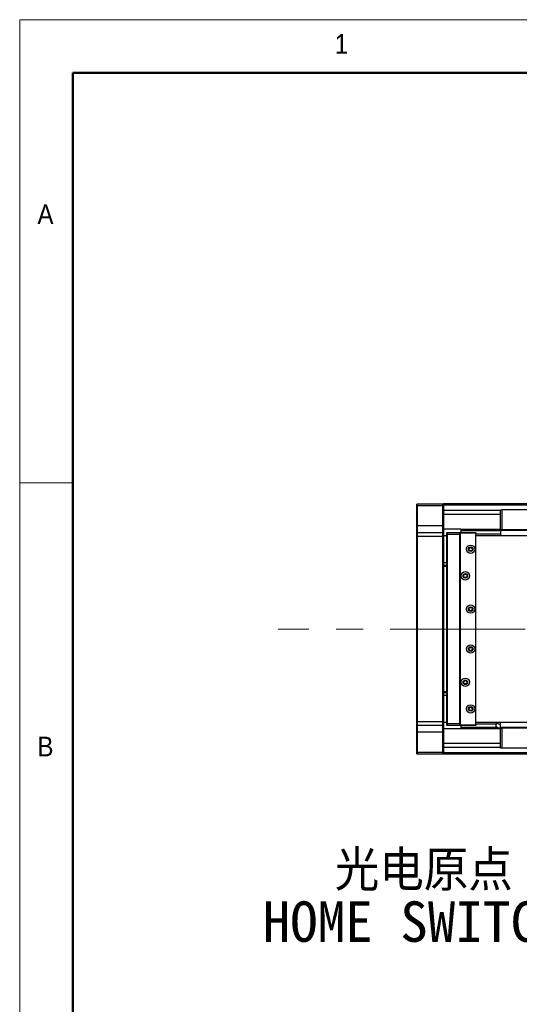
# Model space of a CAD drawing. Header units: millimetres. Extents: x 40 to 3331, y 40 to 2336.
# Tile 3 of 12: x 40 to 415, y 1596 to 2336. Entities that reach past the tile are written whole.
import ezdxf

# ---------------------------------------------------------------- set-up
doc = ezdxf.new("R2010")
doc.units = ezdxf.units.MM
doc.header["$LTSCALE"] = 8
doc.linetypes.add('CENTERX2', pattern=[20.32, 12.7, -2.54, 2.54, -2.54])
doc.layers.add('DIMNS', color=7, linetype='Continuous')
doc.styles.add('SLDTEXTSTYLE0', font='Gothic.ttf', dxfattribs={"width": 0.913})
doc.styles.add('SLDTEXTSTYLE10', font='txt')
doc.styles.add('SLDTEXTSTYLE9', font='txt', dxfattribs={"bigfont": 'bigfont'})

# ---------------------------------------------------------------- blocks, each defined once
blk = doc.blocks.new('SW_NOTE_8')
at = {"layer": 'DIMNS', "color": 0, "char_height": 30.4, "attachment_point": 1}
for s, insert, style in [('  光电原点', (-197.67, 56.29), 'SLDTEXTSTYLE9'), ('HOME SWITCH', (-197.67, 17.89), 'SLDTEXTSTYLE10')]:
    blk.add_mtext(s, dxfattribs=dict(at, insert=insert, style=style))

msp = doc.modelspace()

# ---------------------------------------------------------------- linework, layer by layer
at = {"color": 7, "linetype": 'Continuous', "lineweight": 18}
for p, q in [((3320, 2336), (40, 2336)), ((40, 2336), (40, 40)), ((80, 2296), (3280, 2296)), ((80, 2296), (80, 80)), ((80, 1988), (40, 1988))]:
    msp.add_line(p, q, dxfattribs=at)
at = {"color": 7, "linetype": 'Continuous', "lineweight": 50}
for p, q in [((3280, 2296), (80, 2296)), ((80, 2296), (80, 80))]:
    msp.add_line(p, q, dxfattribs=at)
at = {"color": 7, "linetype": 'Continuous', "lineweight": 25}
for p, q in [((338.3486838, 1971.726603), (338.648674, 1972.0266006)), ((338.3486838, 1970.5266051), (338.3486838, 1971.726603)), ((338.3486838, 1970.5266051), (338.648674, 1970.5266051)), ((338.3486838, 1955.5266045), (338.3486838, 1970.5266051)), ((338.648674, 1972.0266006), (338.648674, 1970.5266051)), ((338.648674, 1972.0266006), (358.0486745, 1972.0266006)), ((358.0486745, 1970.5266051), (338.648674, 1970.5266051)), ((338.648674, 1970.5266051), (338.648674, 1955.5266045)), ((358.0486745, 1970.5266051), (358.0486745, 1972.0266006)), ((358.0486745, 1972.0266006), (358.3486647, 1971.726603)), ((358.0486745, 1955.5266045), (358.0486745, 1970.5266051)), ((358.0486745, 1970.5266051), (358.3486647, 1970.5266051)), ((436.8486971, 1972.0266006), (358.3486647, 1972.0266006)), ((358.3486647, 1972.0266006), (358.3486647, 1971.726603)), ((358.3486647, 1971.726603), (358.3486647, 1970.5266051)), ((358.3486647, 1971.5266071), (436.8486971, 1971.5266071)), ((358.3486647, 1970.5266051), (358.3486647, 1955.5266045)), ((401.3487072, 1967.0266054), (358.3486647, 1967.0266054)), ((401.3487072, 1952.5266058), (401.3487072, 1967.5266064)), ((401.3487072, 1967.5266064), (402.3486943, 1967.5266064)), ((402.3486943, 1967.5266064), (402.3486943, 1952.5266058)), ((650.3486902, 1967.5266064), (402.3486943, 1967.5266064)), ((338.3486838, 1955.5266045), (338.648674, 1955.5266045)), ((338.3486838, 1950.2266042), (338.3486838, 1955.5266045)), ((338.648674, 1955.5266045), (338.648674, 1950.5266018)), ((358.0486745, 1955.5266045), (338.648674, 1955.5266045)), ((358.0486745, 1950.5266018), (358.0486745, 1955.5266045)), ((358.0486745, 1955.5266045), (358.3486647, 1955.5266045)), ((358.3486647, 1955.5266045), (358.3486647, 1950.2266042)), ((338.648674, 1950.5266018), (338.3486838, 1950.2266042)), ((338.3486838, 1947.5266032), (338.3486838, 1950.2266042)), ((338.648674, 1947.5266032), (338.3486838, 1947.5266032)), ((338.3486838, 1808.5266046), (338.3486838, 1947.5266032)), ((338.648674, 1950.5266018), (338.648674, 1947.5266032)), ((338.648674, 1950.5266018), (358.0486745, 1950.5266018)), ((358.0486745, 1947.5266032), (338.648674, 1947.5266032)), ((338.648674, 1947.5266032), (338.648674, 1808.5266046)), ((358.0486745, 1947.5266032), (358.0486745, 1950.5266018)), ((358.0486745, 1950.5266018), (358.3486647, 1950.2266042)), ((358.0486745, 1947.5266032), (358.3486647, 1947.5266032)), ((358.0486745, 1808.5266046), (358.0486745, 1947.5266032)), ((371.3486762, 1953.0266068), (358.3486647, 1953.0266068)), ((358.3486647, 1950.2266042), (358.3486647, 1947.5266032)), ((360.8486623, 1948.0266042), (358.3486647, 1948.0266042)), ((358.3486647, 1947.5266032), (358.3486647, 1808.5266046)), ((360.8486623, 1950.2266042), (361.1487121, 1950.5266018)), ((360.8486623, 1949.0266062), (360.8486623, 1950.2266042)), ((360.8486623, 1949.0266062), (361.1487121, 1949.0266062)), ((360.8486623, 1807.0266015), (360.8486623, 1949.0266062)), ((361.1487121, 1950.5266018), (361.1487121, 1949.0266062)), ((361.1487121, 1950.5266018), (370.348689, 1950.5266018)), ((370.348689, 1949.0266062), (361.1487121, 1949.0266062)), ((361.1487121, 1949.0266062), (361.1487121, 1807.0266015)), ((370.348689, 1950.5266018), (370.348689, 1949.0266062)), ((370.348689, 1950.5266018), (382.5486869, 1950.5266018)), ((382.5486869, 1950.2266042), (370.348689, 1950.2266042)), ((370.348689, 1949.0266062), (370.348689, 1807.0266015)), ((371.3486762, 1950.0266008), (370.8487124, 1949.5266072)), ((370.8487124, 1949.5266072), (370.8487124, 1806.5266005)), ((371.3486762, 1953.0266068), (401.3487072, 1953.0266068)), ((371.3486762, 1953.0266068), (371.3486762, 1952.596604)), ((371.3486762, 1952.596604), (371.3486762, 1952.0225145)), ((401.3487072, 1952.596604), (371.3486762, 1952.596604)), ((371.3486762, 1952.0225145), (401.3487072, 1952.0225145)), ((371.3486762, 1952.0225145), (371.3486762, 1950.5266018)), ((382.3486538, 1950.0266008), (371.3486762, 1950.0266008)), ((382.8486771, 1949.5266072), (382.3486538, 1950.0266008)), ((382.5486869, 1950.5266018), (382.5486869, 1950.2266042)), ((382.8486771, 1950.2266042), (382.5486869, 1950.5266018)), ((382.5486869, 1949.8266048), (382.5486869, 1950.2266042)), ((382.8486771, 1950.2266042), (382.5486869, 1950.2266042)), ((382.8486771, 1950.2266042), (382.8486771, 1949.5266072)), ((382.8486771, 1806.5266005), (382.8486771, 1949.5266072)), ((401.3487072, 1949.2446921), (382.8486771, 1949.2446921)), ((2469.8486299, 1948.0266042), (382.8486771, 1948.0266042)), ((402.3486943, 1952.5266058), (401.3487072, 1952.5266058)), ((401.3487072, 1952.5266058), (401.3487072, 1952.0266048)), ((513.9486761, 1952.0266048), (401.3487072, 1952.0266048)), ((401.3487072, 1952.0266048), (401.3487072, 1948.0266042)), ((514.8288281, 1952.5266058), (402.3486943, 1952.5266058)), ((358.3486647, 1928.0266046), (360.8486623, 1928.0266046)), ((358.3486647, 1926.0266043), (360.8486623, 1926.0266043)), ((360.8486623, 1925.0266023), (358.3486647, 1925.0266023)), ((358.3486647, 1831.0266055), (360.8486623, 1831.0266055)), ((360.8486623, 1830.0266035), (358.3486647, 1830.0266035)), ((360.8486623, 1828.0266031), (358.3486647, 1828.0266031)), ((338.648674, 1808.5266046), (338.3486838, 1808.5266046)), ((338.3486838, 1805.8266036), (338.3486838, 1808.5266046)), ((338.648674, 1805.526606), (338.3486838, 1805.8266036)), ((338.3486838, 1800.5266033), (338.3486838, 1805.8266036)), ((338.648674, 1808.5266046), (358.0486745, 1808.5266046)), ((338.648674, 1808.5266046), (338.648674, 1805.526606)), ((358.0486745, 1808.5266046), (358.3486647, 1808.5266046)), ((358.0486745, 1805.526606), (358.0486745, 1808.5266046)), ((358.0486745, 1805.526606), (358.3486647, 1805.8266036)), ((358.3486647, 1808.5266046), (358.3486647, 1805.8266036)), ((358.3486647, 1808.0266036), (360.8486623, 1808.0266036)), ((358.3486647, 1805.8266036), (358.3486647, 1800.5266033)), ((360.8486623, 1807.0266015), (361.1487121, 1807.0266015)), ((360.8486623, 1805.8266036), (360.8486623, 1807.0266015)), ((360.8486623, 1805.8266036), (361.1487121, 1805.526606)), ((361.1487121, 1807.0266015), (370.348689, 1807.0266015)), ((361.1487121, 1807.0266015), (361.1487121, 1805.526606)), ((370.348689, 1807.0266015), (370.348689, 1805.526606)), ((370.348689, 1805.8266036), (382.5486869, 1805.8266036)), ((370.8487124, 1806.5266005), (371.3486762, 1806.026607)), ((371.3486762, 1806.026607), (382.3486538, 1806.026607)), ((382.3486538, 1806.026607), (382.8486771, 1806.5266005)), ((382.5486869, 1805.8266036), (382.5486869, 1806.2266029)), ((382.5486869, 1805.8266036), (382.8486771, 1805.8266036)), ((382.5486869, 1805.8266036), (382.5486869, 1805.526606)), ((382.5486869, 1805.526606), (382.8486771, 1805.8266036)), ((382.8486771, 1808.0266036), (2469.8486299, 1808.0266036)), ((382.8486771, 1806.8085156), (397.8943796, 1806.8085156)), ((382.8486771, 1806.5266005), (382.8486771, 1805.8266036)), ((397.9464144, 1807.5525827), (397.7486462, 1804.7244317)), ((401.3487072, 1804.0266029), (401.3487072, 1808.0266036)), ((338.648674, 1800.5266033), (338.3486838, 1800.5266033)), ((338.3486838, 1785.5266027), (338.3486838, 1800.5266033)), ((358.0486745, 1805.526606), (338.648674, 1805.526606)), ((338.648674, 1805.526606), (338.648674, 1800.5266033)), ((358.0486745, 1800.5266033), (338.648674, 1800.5266033)), ((338.648674, 1800.5266033), (338.648674, 1785.5266027)), ((358.0486745, 1800.5266033), (358.0486745, 1805.526606)), ((358.3486647, 1800.5266033), (358.0486745, 1800.5266033)), ((358.0486745, 1785.5266027), (358.0486745, 1800.5266033)), ((371.3486762, 1803.0266009), (358.3486647, 1803.0266009)), ((358.3486647, 1800.5266033), (358.3486647, 1785.5266027)), ((370.348689, 1805.526606), (361.1487121, 1805.526606)), ((382.5486869, 1805.526606), (370.348689, 1805.526606)), ((371.3486762, 1805.526606), (371.3486762, 1804.0306933)), ((399.0980954, 1804.0306933), (371.3486762, 1804.0306933)), ((371.3486762, 1804.0306933), (371.3486762, 1803.4566037)), ((399.8638363, 1803.4566037), (371.3486762, 1803.4566037)), ((371.3486762, 1803.4566037), (371.3486762, 1803.0266009)), ((401.3487072, 1803.0266009), (371.3486762, 1803.0266009)), ((651.3486774, 1804.0266029), (401.3487072, 1804.0266029)), ((401.3487072, 1804.0266029), (401.3487072, 1803.5266019)), ((401.3487072, 1788.5266013), (401.3487072, 1803.5266019)), ((401.3487072, 1803.5266019), (402.3486943, 1803.5266019)), ((402.3486943, 1803.5266019), (402.3486943, 1788.5266013)), ((650.3486902, 1803.5266019), (402.3486943, 1803.5266019)), ((338.648674, 1785.5266027), (338.3486838, 1785.5266027)), ((338.3486838, 1784.3266047), (338.3486838, 1785.5266027)), ((338.648674, 1784.0266071), (338.3486838, 1784.3266047)), ((338.648674, 1785.5266027), (358.0486745, 1785.5266027)), ((338.648674, 1785.5266027), (338.648674, 1784.0266071)), ((358.0486745, 1784.0266071), (338.648674, 1784.0266071)), ((358.3486647, 1785.5266027), (358.0486745, 1785.5266027)), ((358.0486745, 1784.0266071), (358.0486745, 1785.5266027)), ((358.3486647, 1784.3266047), (358.0486745, 1784.0266071)), ((401.3487072, 1789.0266023), (358.3486647, 1789.0266023)), ((358.3486647, 1785.5266027), (358.3486647, 1784.3266047)), ((358.3486647, 1784.3266047), (358.3486647, 1784.0266071)), ((516.3486869, 1784.0266071), (358.3486647, 1784.0266071)), ((402.3486943, 1788.5266013), (401.3487072, 1788.5266013)), ((650.3486902, 1788.5266013), (402.3486943, 1788.5266013))]:
    msp.add_line(p, q, dxfattribs=at)
at = {"color": 8, "linetype": 'Continuous', "lineweight": 25}
for p, q in [((436.8486971, 1971.0266061), (358.3486647, 1971.0266061)), ((401.3487072, 1964.0266068), (358.3486647, 1964.0266068)), ((401.3487072, 1792.0266009), (358.3486647, 1792.0266009)), ((516.3486869, 1785.0266017), (358.3486647, 1785.0266017))]:
    msp.add_line(p, q, dxfattribs=at)
at = {"color": 7, "linetype": 'Continuous', "lineweight": 25, "flags": 128}
for points in [[(397.9464144, 1807.5525827), (398.1122346, 1807.485602), (398.5915751, 1807.2919167), (399.3326397, 1806.9925226), (400.2550215, 1806.619852), (401.2588234, 1806.2142945), (401.3487072, 1806.1779804)], [(397.7486462, 1804.7244317), (397.9197712, 1804.6553127), (398.4069199, 1804.4584758), (399.1360635, 1804.1638948), (399.996099, 1803.8164146), (400.8561344, 1803.4689344), (401.3487072, 1803.2699294)]]:
    msp.add_lwpolyline(points, dxfattribs=at)
at = {"color": 8, "linetype": 'Continuous', "lineweight": 25, "flags": 128}
msp.add_lwpolyline([(401.3487072, 1807.739406), (401.0710091, 1807.8515894), (400.6378622, 1808.0266036)], dxfattribs=at)
at = {"color": 7, "linetype": 'Continuous', "lineweight": 25}
for centre, radius in [((378.8486833, 1938.026604), 3.15), ((378.8486833, 1938.026604), 1.7), ((378.8486833, 1938.026604), 1.6), ((378.8486833, 1938.026604), 1.25), ((374.8486833, 1918.026604), 3.15), ((374.8486833, 1918.026604), 1.7), ((374.8486833, 1918.026604), 1.6), ((374.8486833, 1918.026604), 1.25), ((378.8486833, 1893.026604), 3.15), ((378.8486833, 1893.026604), 1.7), ((378.8486833, 1893.026604), 1.6), ((378.8486833, 1893.026604), 1.25), ((378.8486833, 1863.026604), 3.15), ((378.8486833, 1863.026604), 1.7), ((378.8486833, 1863.026604), 1.6), ((378.8486833, 1863.026604), 1.25), ((374.8486833, 1838.026604), 3.15), ((374.8486833, 1838.026604), 1.7), ((374.8486833, 1838.026604), 1.6), ((374.8486833, 1838.026604), 1.25), ((378.8486833, 1818.026604), 3.15), ((378.8486833, 1818.026604), 1.7), ((378.8486833, 1818.026604), 1.6), ((378.8486833, 1818.026604), 1.25)]:
    msp.add_circle(centre, radius, dxfattribs=at)
for centre, radius, start, end in [((401.0061377, 1806.3163806), 3.3, 148.785094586, 158.0000000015), ((400.5343207, 1805.1485925), 1.82, 210.1224828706, 285.8673084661)]:
    msp.add_arc(centre, radius, start, end, dxfattribs=at)
at = {"layer": 'DIMNS', "linetype": 'CENTERX2', "lineweight": 18}
msp.add_line((2533.1992567, 1878.026604), (234.195054, 1878.026604), dxfattribs=at)

# ---------------------------------------------------------------- block references
at = {"layer": 'DIMNS'}
msp.add_blockref('SW_NOTE_8', (420.2368217, 1655.4680331), dxfattribs=at)

# ---------------------------------------------------------------- texts
at = {"color": 7, "linetype": 'Continuous', "lineweight": 0, "char_height": 14.8166667, "attachment_point": 1, "style": 'SLDTEXTSTYLE0'}
for s, insert in [('1', (276.6666667, 2325.1704848)), ('A', (53.3333333, 2197.1704528)), ('B', (53.3333333, 1797.1704528))]:
    msp.add_mtext(s, dxfattribs=dict(at, insert=insert))

doc.saveas('drawing.dxf')
